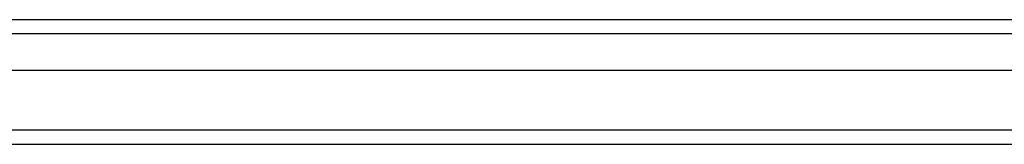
# Model space of a CAD drawing. Header units: inches. Extents: x 25 to 728, y 80 to 333.
# Tile 21 of 160: x 279.304 to 286.128, y 191.872 to 192.738. Entities that reach past the tile are written whole.
import ezdxf

# ---------------------------------------------------------------- set-up
doc = ezdxf.new("R2010")
doc.units = ezdxf.units.IN
doc.header["$MEASUREMENT"] = 0
doc.layers.add('Visible Edges(ANSI)', color=7, linetype='Continuous', lineweight=25)
doc.layers.add('Visible Tangent Edges(ANSI)', color=7, linetype='Continuous', lineweight=25)

msp = doc.modelspace()

# ---------------------------------------------------------------- linework, layer by layer
at = {"layer": 'Visible Edges(ANSI)'}
for p, q in [((241.6341, 192.7384), (311.8398, 192.7384)), ((312.0283, 192.3841), (241.4456, 192.3841)), ((312.6379, 191.8723), (241.6031, 191.8723))]:
    msp.add_line(p, q, dxfattribs=at)
at = {"layer": 'Visible Tangent Edges(ANSI)'}
for p, q in [((311.9698, 192.6394), (241.5041, 192.6394)), ((312.6379, 191.9713), (240.8359, 191.9713))]:
    msp.add_line(p, q, dxfattribs=at)

doc.saveas('drawing.dxf')
